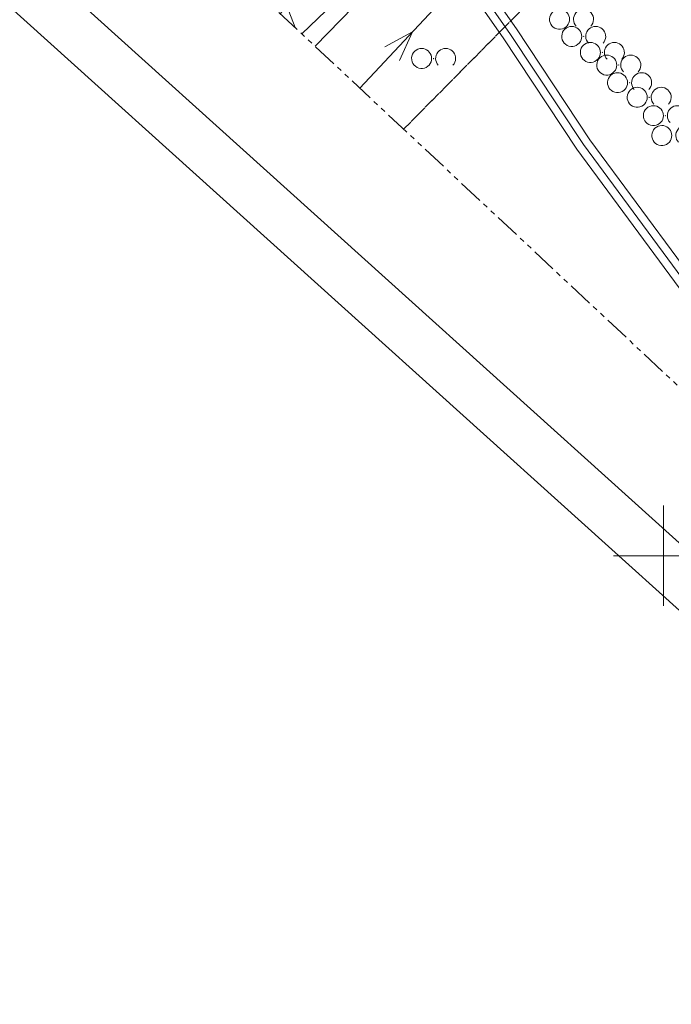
# Model space of a CAD drawing. Header units: metres. Extents: x 7427040 to 7427559, y 5541084 to 5541580.
# Tile 10 of 97: x 7427268 to 7427300, y 5541178 to 5541227. Entities that reach past the tile are written whole.
import ezdxf

# ---------------------------------------------------------------- set-up
doc = ezdxf.new("R2010")
doc.units = ezdxf.units.M
doc.header["$MEASUREMENT"] = 0
for name, pattern in [('( Phantom )', [2.5, 1.25, -0.25, 0.25, -0.25, 0.25, -0.25]), ('PRZER1-1', [1, 0.5, -0.5]), ('PRZER2-1', [1.5, 1, -0.5])]:
    doc.linetypes.add(name, pattern=pattern)
doc.layers.get('0').update_dxf_attribs({"color": 4})
for name, color, linetype, lineweight in [('GESUZY', 96, 'Continuous', 13), ('GOSRBG', 7, 'Continuous', 13), ('GSLINK', 7, 'Continuous', 13), ('GSSZAD', 7, 'Continuous', 13), ('GULEPR', 1, 'Continuous', 13), ('GULLOB', 7, 'Continuous', 30), ('GULWPR', 5, 'Continuous', 13), ('Ramka sekcyjna', 224, 'Continuous', 13), ('TABELKA I RAMKA', 4, 'Continuous', 0)]:
    doc.layers.add(name, color=color, linetype=linetype, lineweight=lineweight)

# ---------------------------------------------------------------- blocks, each defined once
blk = doc.blocks.new('D_SUEP1')
at = {"color": 0, "lineweight": -2, "flags": 128}
blk.add_lwpolyline([(-0.75, -0.5), (0.75, 0), (-0.75, 0.5)], dxfattribs=at)
blk = doc.blocks.new('D_GSSZAD3')
at = {"color": 0, "lineweight": -2, "flags": 128}
blk.add_lwpolyline([(-0.6, 0.5), (-0.513176, 0.492404), (-0.42899, 0.469846), (-0.35, 0.433013), (-0.278606, 0.383022), (-0.216978, 0.321394), (-0.166987, 0.25), (-0.130154, 0.17101), (-0.107596, 0.086824), (-0.1, 0), (-0.107596, -0.086824), (-0.130154, -0.17101), (-0.166987, -0.25), (-0.222125, -0.32743), (-0.290921, -0.393027), (-0.370887, -0.444418), (-0.459134, -0.479746), (-0.552472, -0.497736), (-0.647528, -0.497736), (-0.740866, -0.479746), (-0.829113, -0.444418), (-0.909079, -0.393027), (-0.977875, -0.32743), (-1.033013, -0.25), (-1.0725, -0.163534), (-1.094911, -0.071157), (-1.099434, 0.023791), (-1.085906, 0.117879), (-1.054816, 0.207708), (-1.007288, 0.290028), (-0.94504, 0.361867), (-0.87032, 0.420627), (-0.785831, 0.464184), (-0.694626, 0.490964), (-0.6, 0.5)], close=True, dxfattribs=at)
blk.add_lwpolyline([(0.234697, -0.341399), (0.179845, -0.271053), (0.138367, -0.192079), (0.111581, -0.106992), (0.100342, -0.018499), (0.105007, 0.070582), (0.125427, 0.157417), (0.160952, 0.239242), (0.210451, 0.313452), (0.27235, 0.377684), (0.344678, 0.429896), (0.425132, 0.468424), (0.511152, 0.492043), (0.6, 0.5), (0.688848, 0.492043), (0.774868, 0.468424), (0.855322, 0.429896), (0.92765, 0.377684), (0.989549, 0.313452), (1.039048, 0.239242), (1.074573, 0.157417), (1.094993, 0.070582), (1.099658, -0.018499), (1.088419, -0.106992), (1.061633, -0.192079), (1.020155, -0.271053), (0.965303, -0.341399)], dxfattribs=at)
blk = doc.blocks.new('SIT-G1 BOISKO')
at = {"layer": 'GESUZY', "color": 96, "linetype": 'PRZER1-1', "lineweight": 13}
for points in [[(7427280.844, 5541227.089), (7427297.26, 5541245.27), (7427301.75, 5541241.17), (7427303.91, 5541238.41), (7427287.013, 5541221.316)], [(7427287.013, 5541221.316), (7427303.91, 5541238.41), (7427315.72, 5541223.34), (7427317.48, 5541219.62), (7427313.06, 5541214.79), (7427304.01, 5541205.409)]]:
    blk.add_lwpolyline(points, dxfattribs=at)
at = {"layer": 'GOSRBG', "color": 252, "linetype": '( Phantom )', "lineweight": 13, "flags": 128}
blk.add_lwpolyline([(7427455.093, 5541312.435), (7427244.198, 5541498.57), (7427125.239, 5541372.711), (7427331.365, 5541179.81), (7427455.093, 5541312.435)], close=True, dxfattribs=at)
at = {"layer": 'GSLINK', "color": 252, "linetype": 'Continuous', "lineweight": 13, "flags": 128}
blk.add_lwpolyline([(7427282.588, 5541225.457), (7427287.68, 5541230.71), (7427294.54, 5541237.74), (7427294.68, 5541241.47)], dxfattribs=at)
at = {"layer": 'GSSZAD', "color": 252, "linetype": 'PRZER2-1', "lineweight": 13}
for points in [[(7427296.01, 5541225.96), (7427296, 5541225.94), (7427296.02, 5541225.94), (7427296.01, 5541225.96)], [(7427296.94, 5541225.16), (7427296.93, 5541225.14), (7427296.95, 5541225.14), (7427296.94, 5541225.16)], [(7427288.51, 5541224.86), (7427288.5, 5541224.84), (7427288.52, 5541224.84), (7427288.51, 5541224.86)], [(7427297.76, 5541224.53), (7427297.75, 5541224.51), (7427297.77, 5541224.51), (7427297.76, 5541224.53)], [(7427298.3, 5541223.65), (7427298.29, 5541223.63), (7427298.31, 5541223.63), (7427298.3, 5541223.65)], [(7427299.28, 5541222.92), (7427299.27, 5541222.9), (7427299.29, 5541222.9), (7427299.28, 5541222.92)], [(7427300.09, 5541222), (7427300.08, 5541221.98), (7427300.1, 5541221.98), (7427300.09, 5541222)]]:
    blk.add_lwpolyline(points, close=True, dxfattribs=at)
at = {"layer": 'GULEPR', "color": 1, "linetype": 'Continuous', "lineweight": 13, "flags": 128}
for points in [[(7427299.59, 5541239.155), (7427284.824, 5541223.364)], [(7427281.588, 5541226.393), (7427280.72, 5541228.64), (7427281.07, 5541231.17), (7427281.4, 5541231.42)]]:
    blk.add_lwpolyline(points, dxfattribs=at)
at = {"layer": 'GULLOB', "color": 252, "linetype": 'Continuous', "lineweight": 13, "flags": 128}
blk.add_lwpolyline([(7427169.735, 5541342.305), (7427185.6, 5541323.21), (7427203.9, 5541307.69), (7427224.49, 5541290.58), (7427225.37, 5541289.9), (7427226.14, 5541289.31), (7427233.44, 5541282.9), (7427256.67, 5541264.04), (7427270.69, 5541252), (7427281.09, 5541242.14), (7427292.32, 5541226.1), (7427295.99, 5541220.55), (7427302.93, 5541211.15)], dxfattribs=at)
at = {"layer": 'GULWPR', "color": 5, "linetype": 'Continuous', "lineweight": 13, "flags": 128}
for points in [[(7427226.404, 5541289.611), (7427233.698, 5541283.206), (7427256.926, 5541264.347), (7427270.958, 5541252.297), (7427281.395, 5541242.402), (7427292.651, 5541226.325), (7427296.318, 5541220.779), (7427303.252, 5541211.388)], [(7427225.876, 5541289.009), (7427233.182, 5541282.594), (7427256.414, 5541263.733), (7427270.422, 5541251.703), (7427280.785, 5541241.878), (7427291.989, 5541225.875), (7427295.662, 5541220.321), (7427302.608, 5541210.912)], [(7427257.26, 5541276.85), (7427271.72, 5541263.26), (7427272.02, 5541263.09), (7427272.2, 5541262.71), (7427293.51, 5541242.61), (7427293.83, 5541242.37), (7427295.53, 5541239.15), (7427281.918, 5541226.085)]]:
    blk.add_lwpolyline(points, dxfattribs=at)
at = {"layer": 'Ramka sekcyjna', "color": 252, "linetype": 'Continuous', "lineweight": 13, "flags": 128}
for points in [[(7427300, 5541197.5), (7427300, 5541202.5)], [(7427302.5, 5541200), (7427297.5, 5541200)]]:
    blk.add_lwpolyline(points, dxfattribs=at)
at = {"layer": 'GSSZAD', "color": 7, "linetype": 'Continuous', "lineweight": 13}
for p in [(7427295.4, 5541226.81), (7427296.01, 5541225.95), (7427296.94, 5541225.15), (7427288.51, 5541224.85), (7427297.76, 5541224.52), (7427298.3, 5541223.64), (7427299.28, 5541222.91), (7427300.09, 5541221.99), (7427300.51, 5541221)]:
    blk.add_blockref('D_GSSZAD3', p, dxfattribs=at)
at = {"layer": 'GULEPR', "color": 1, "linetype": 'Continuous', "lineweight": 13, "rotation": 46.92149367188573}
blk.add_blockref('D_SUEP1', (7427286.945, 5541225.632), dxfattribs=at)

msp = doc.modelspace()

# ---------------------------------------------------------------- linework, layer by layer
at = {"layer": 'TABELKA I RAMKA', "color": 7, "ltscale": 0.046875, "flags": 128}
for points in [[(7427172.645, 5541580.08), (7427558.843, 5541231.869), (7427425.92, 5541084.445), (7427039.722, 5541432.657), (7427172.645, 5541580.08)], [(7427183.968, 5541566.505), (7427555.312, 5541231.686), (7427425.737, 5541087.976), (7427054.393, 5541422.795), (7427183.968, 5541566.505)]]:
    msp.add_lwpolyline(points, close=True, dxfattribs=at)

# ---------------------------------------------------------------- block references
at = {"color": 7, "linetype": 'Continuous', "lineweight": 0}
msp.add_blockref('SIT-G1 BOISKO', (0, 0), dxfattribs=at)

doc.saveas('drawing.dxf')
